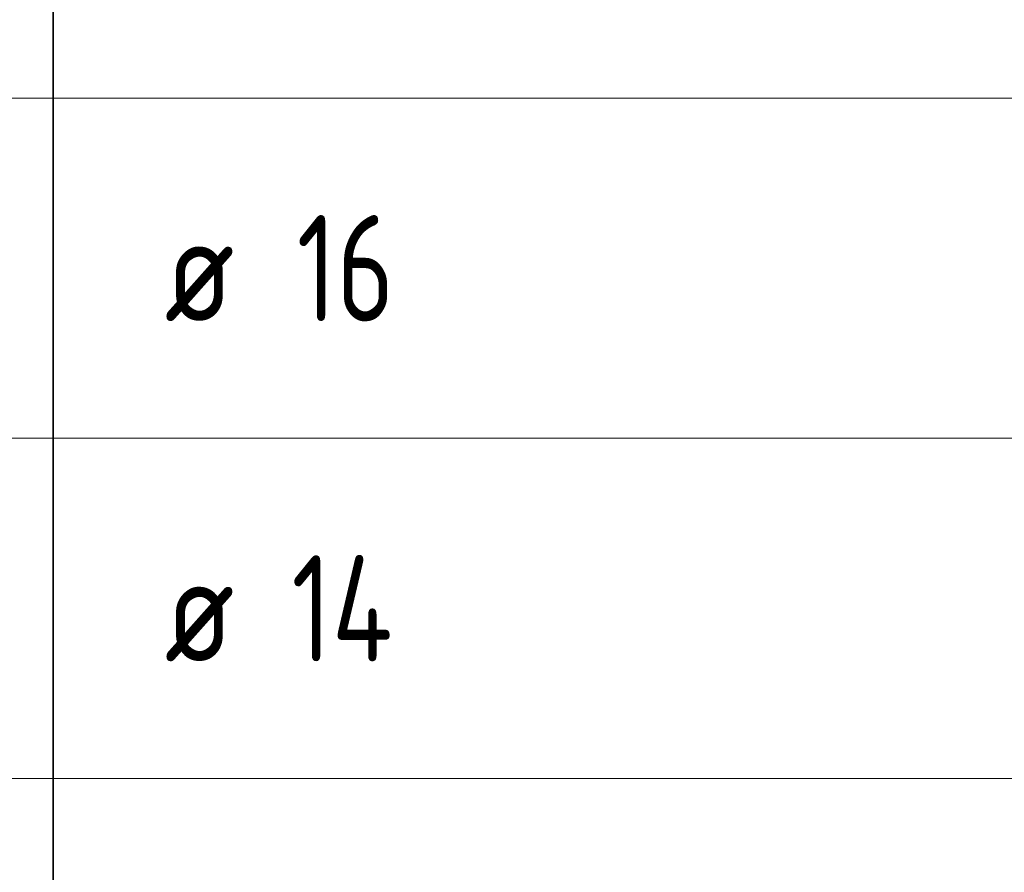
# Model space of a CAD drawing. Header units: metres. Extents: x -38 to 97, y -15 to 21.
# Tile 127 of 132: x 75.34 to 77.66, y 9.85 to 11.86. Entities that reach past the tile are written whole.
import ezdxf

# ---------------------------------------------------------------- set-up
doc = ezdxf.new("R2010")
doc.units = ezdxf.units.M
doc.styles.add('ISOCPEUR', font='txt')

msp = doc.modelspace()

# ---------------------------------------------------------------- linework, layer by layer
at = {"color": 7, "linetype": 'Continuous', "lineweight": 35, "transparency": 33554687}
for p, q in [((75.4198, 12.4717), (75.4198, 11.6717)), ((75.4198, 11.6717), (75.4198, 10.8717)), ((75.4198, 10.8717), (75.4198, 10.0717)), ((75.4198, 10.0717), (75.4198, 9.2717))]:
    msp.add_line(p, q, dxfattribs=at)
at = {"color": 7, "linetype": 'Continuous', "lineweight": 13, "transparency": 33554687}
for p, q in [((86.4198, 11.6717), (67.9198, 11.6717)), ((86.4198, 10.8717), (67.9198, 10.8717)), ((86.4198, 10.0717), (67.9198, 10.0717))]:
    msp.add_line(p, q, dxfattribs=at)

# ---------------------------------------------------------------- texts
at = {"color": 7, "linetype": 'Continuous', "lineweight": 35, "transparency": 33554687, "char_height": 0.25, "attachment_point": 7, "style": 'ISOCPEUR'}
for s, insert, width in [('\\W0.75;16', (75.9925, 11.1467), 0.393567), ('\\W0.82;ø', (75.6817, 11.1467), 0.327205), ('\\W0.76;14', (75.98, 10.3467), 0.420468), ('\\W0.82;ø', (75.6817, 10.3467), 0.327205)]:
    msp.add_mtext(s, dxfattribs=dict(at, insert=insert, width=width))

doc.saveas('drawing.dxf')
